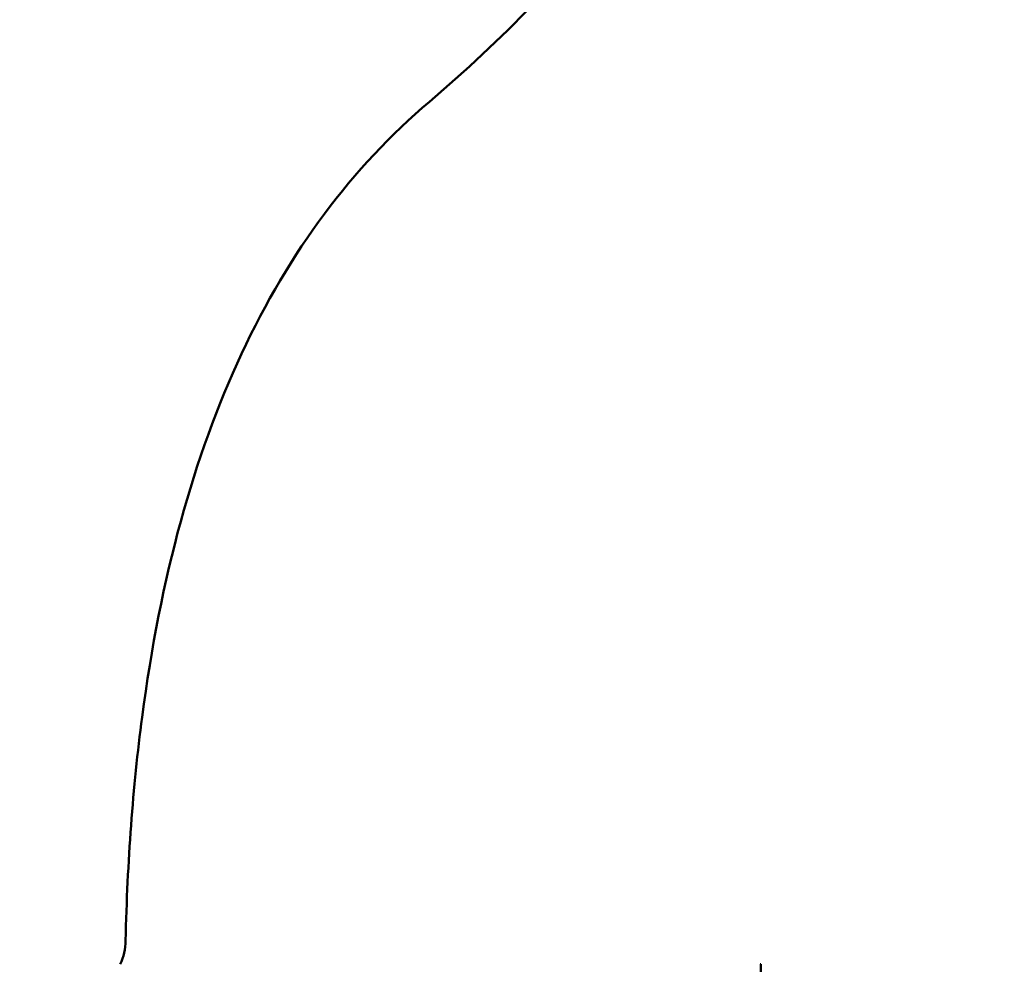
# Model space of a CAD drawing. Header units: millimetres. Extents: x 172 to 1631, y 500 to 2693.
# Tile 130 of 134: x 692 to 708, y 739 to 754. Entities that reach past the tile are written whole.
import ezdxf

# ---------------------------------------------------------------- set-up
doc = ezdxf.new("R2010")
doc.units = ezdxf.units.MM
doc.header["$LTSCALE"] = 10
doc.layers.add('Widoczne (ISO)', color=7, linetype='Continuous', lineweight=50)

msp = doc.modelspace()

# ---------------------------------------------------------------- linework, layer by layer
at = {"layer": 'Widoczne (ISO)'}
msp.add_line((704.224, 738.699), (704.233, 738.699), dxfattribs=at)
msp.add_circle((684.234, 768.699), 50, dxfattribs=at)
for centre, radius, start, end in [((684.234, 770.113), 22.5, 310.215, 229.785), ((692.746, 739.113), 1, 335.5018, 358.6854)]:
    msp.add_arc(centre, radius, start, end, dxfattribs=at)
for points, knots in [([(698.762, 752.932), (698.123, 752.391), (697.545, 751.775), (696.51, 750.388), (696.054, 749.619), (695.264, 747.926), (694.929, 747.003), (694.382, 745.005), (694.17, 743.929), (693.866, 741.624), (693.775, 740.396), (693.745, 739.09)], [1, 1, 1, 1, 1.1906229, 1.1906229, 1.3812459, 1.3812459, 1.5718688, 1.5718688, 1.7624917, 1.7624917, 1.9531146, 1.9531146, 1.9531146, 1.9531146]), ([(704.233, 738.699), (704.233, 738.613), (704.234, 738.527), (704.234, 738.44), (704.234, 738.44), (704.234, 738.439)], [0, 0, 0, 0, 0.02969567, 0.02969567, 0.02988021, 0.02988021, 0.02988021, 0.02988021])]:
    msp.add_open_spline(points, degree=3, knots=knots, dxfattribs=at)

doc.saveas('drawing.dxf')
